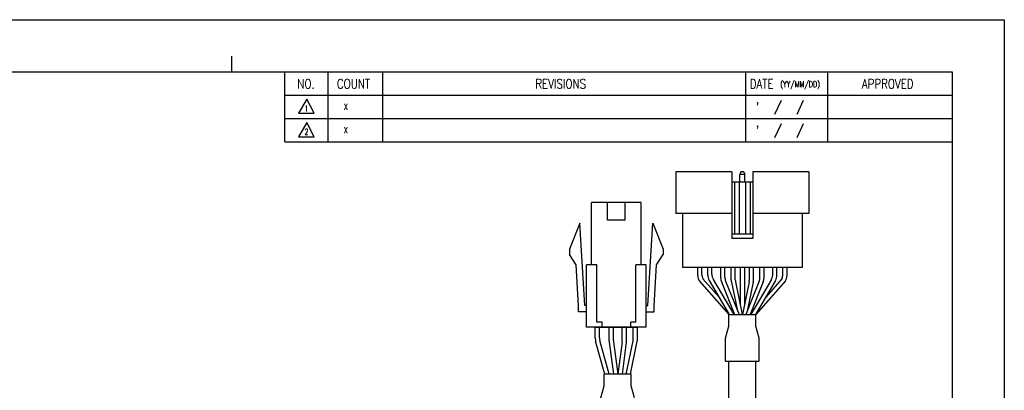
# Model space of a CAD drawing. Header units: millimetres. Extents: x 0 to 297, y 0 to 210.
# Tile 4 of 4: x 108 to 297, y 139 to 210. Entities that reach past the tile are written whole.
import ezdxf

# ---------------------------------------------------------------- set-up
doc = ezdxf.new("R2010")
doc.units = ezdxf.units.MM
doc.layers.add('DIM', color=3, linetype='Continuous')
doc.layers.add('SHEET', color=1, linetype='Continuous')
doc.styles.add('SHEET1', font='ROMANS.SHX', dxfattribs={"width": 0.8, "height": 3})

msp = doc.modelspace()

# ---------------------------------------------------------------- linework, layer by layer
at = {"color": 4}
msp.add_line((148.5, 203), (148.5, 200), dxfattribs=at)
for p, q in [((233.8621, 180.7251), (233.8621, 172.7251)), ((244.6621, 180.7251), (233.8621, 180.7251)), ((244.6621, 180.7251), (244.6621, 167.9251)), ((246.3621, 180.7251), (246.1621, 180.2251)), ((246.1621, 178.7251), (246.1621, 180.2251)), ((247.1621, 180.2251), (246.1621, 180.2251)), ((246.9621, 180.7251), (246.3621, 180.7251)), ((246.9621, 180.7251), (247.1621, 180.2251)), ((247.1621, 178.7251), (247.1621, 180.2251)), ((248.6621, 180.7251), (248.6621, 167.9251)), ((248.6621, 178.7251), (244.6621, 178.7251)), ((245.1621, 178.7251), (245.1621, 168.7251)), ((246.0621, 178.7251), (246.0621, 168.7251)), ((247.2621, 178.7251), (247.2621, 168.7251)), ((248.1621, 178.7251), (248.1621, 168.7251)), ((217.6923, 162.848), (217.6923, 174.848)), ((220.7423, 171.448), (220.7423, 174.848)), ((224.1423, 171.448), (224.1423, 174.848)), ((227.1923, 162.848), (227.1923, 174.848)), ((244.6621, 172.7251), (233.8621, 172.7251)), ((235.1621, 172.7251), (235.1621, 162.3251)), ((259.4621, 172.7251), (248.6621, 172.7251)), ((258.1621, 172.7251), (258.1621, 162.3251)), ((215.4423, 170.848), (213.4423, 165.848)), ((216.3923, 155.048), (215.4423, 170.848)), ((228.4923, 155.048), (229.4423, 170.848)), ((229.4423, 170.848), (231.4423, 165.848)), ((248.6621, 168.7251), (244.6621, 168.7251)), ((248.6621, 167.9251), (244.6621, 167.9251)), ((213.4423, 165.848), (213.4423, 164.848)), ((214.7195, 162.8759), (213.4423, 164.848)), ((230.1652, 162.8759), (231.4423, 164.848)), ((231.4423, 165.848), (231.4423, 164.848)), ((215.1945, 154.9759), (214.7195, 162.8759)), ((216.6923, 150.848), (216.6923, 162.848)), ((218.6923, 151.848), (218.6923, 162.848)), ((226.1923, 151.848), (226.1923, 162.848)), ((228.1923, 150.848), (228.1923, 162.848)), ((229.6902, 154.9759), (230.1652, 162.8759)), ((258.1621, 162.3251), (235.1621, 162.3251)), ((253.3028, 162.3251), (240.0028, 162.3251)), ((246.2528, 162.3251), (246.2528, 155.2079)), ((247.0528, 162.3251), (247.0528, 155.2079)), ((215.1923, 153.848), (215.1923, 155.048)), ((229.6923, 153.848), (229.6923, 155.048)), ((219.6923, 150.848), (219.6923, 151.848)), ((225.1923, 150.848), (225.1923, 151.848)), ((218.3861, 148.7299), (218.3861, 150.848)), ((218.3861, 150.848), (226.4986, 150.848)), ((219.1861, 148.8406), (219.1861, 150.848)), ((225.6986, 148.6495), (225.6986, 150.848)), ((226.4986, 148.5683), (226.4986, 150.848)), ((220.2491, 141.848), (218.4612, 148.187)), ((221.0803, 141.848), (219.2612, 148.2977)), ((224.3447, 141.848), (225.6578, 148.2475)), ((225.1614, 141.848), (226.4578, 148.1663)), ((244.0621, 136.5357), (244.0621, 144.3407)), ((244.0621, 144.3407), (249.2621, 144.3407)), ((249.2621, 134.3818), (249.2621, 144.3407))]:
    msp.add_line(p, q)
at = {"color": 0}
for p, q in [((259.4621, 180.7251), (248.6621, 180.7251)), ((259.4621, 180.7251), (259.4621, 172.7251)), ((238.0835, 160.7795), (238.0835, 162.3251)), ((238.8835, 160.9965), (238.8835, 162.3251)), ((240.0028, 160.8517), (240.0028, 162.3251)), ((240.8028, 161.0688), (240.8028, 162.3251)), ((242.5028, 160.3311), (242.5028, 162.3251)), ((243.3028, 160.4853), (243.3028, 162.3251)), ((244.5028, 159.9451), (244.5028, 162.3251)), ((245.3028, 159.9889), (245.3028, 162.3251)), ((248.0028, 159.9889), (248.0028, 162.3251)), ((248.8028, 159.9441), (248.8028, 162.3251)), ((250.0213, 160.4853), (250.0213, 162.3251)), ((250.8213, 160.3311), (250.8213, 162.3251)), ((252.5028, 161.0688), (252.5028, 162.3251)), ((253.3028, 160.8517), (253.3028, 162.3251)), ((254.4407, 160.9965), (254.4407, 162.3251)), ((255.2407, 160.7795), (255.2407, 162.3251)), ((240.2771, 159.8409), (244.0935, 153.3251)), ((241.0771, 160.058), (245.0206, 153.3251)), ((242.6461, 159.5878), (245.1535, 153.3251)), ((243.4461, 159.742), (246.0153, 153.3251)), ((249.878, 159.742), (247.3089, 153.3251)), ((250.678, 159.5878), (248.1706, 153.3251)), ((252.2286, 160.058), (248.285, 153.3251)), ((253.0286, 159.8409), (249.2121, 153.3251)), ((244.0623, 153.3251), (249.2615, 153.3251)), ((244.0623, 151.0764), (244.0623, 153.3251)), ((249.2615, 151.0764), (249.2615, 153.3251)), ((221.0625, 148.2535), (221.0625, 150.848)), ((221.8625, 148.3064), (221.8625, 150.848)), ((223.5625, 148.3064), (223.5625, 150.848)), ((224.3625, 148.2535), (224.3625, 150.848)), ((243.4422, 148.7518), (244.0623, 151.0764)), ((249.8819, 148.7504), (249.2615, 151.0764)), ((221.0799, 147.9899), (221.8964, 141.848)), ((221.8799, 148.0428), (222.7034, 141.848)), ((223.545, 148.0428), (222.7216, 141.848)), ((224.345, 147.9899), (223.5286, 141.848)), ((243.4422, 144.3407), (243.4422, 148.7518)), ((249.8819, 144.3407), (249.8819, 148.7504)), ((243.4422, 144.3407), (249.8819, 144.3407)), ((225.3031, 141.848), (220.1038, 141.848)), ((220.1038, 139.5993), (220.1038, 141.848)), ((225.3031, 139.5993), (225.3031, 141.848)), ((219.4834, 137.2733), (220.1038, 139.5993)), ((225.9231, 137.2747), (225.3031, 139.5993))]:
    msp.add_line(p, q, dxfattribs=at)
at = {"color": 6}
msp.add_lwpolyline([(0, 210), (297, 210), (297, 0), (0, 0)], close=True, dxfattribs=at)
at = {"color": 4}
msp.add_lwpolyline([(10, 200), (287, 200), (287, 10), (10, 10)], close=True, dxfattribs=at)
for points in [[(227.1923, 174.848), (217.6923, 174.848)], [(224.1423, 171.448), (220.7423, 171.448)], [(218.6923, 162.848), (216.6923, 162.848)], [(228.1923, 162.848), (226.1923, 162.848)], [(216.6923, 153.848), (215.1923, 153.848)], [(216.6923, 153.848), (215.1923, 153.848)], [(216.6923, 155.048), (216.3923, 155.048)], [(228.1923, 155.048), (228.4923, 155.048)], [(228.1923, 153.848), (229.6923, 153.848)], [(228.1923, 153.848), (229.6923, 153.848)], [(219.6923, 151.848), (218.6923, 151.848)], [(226.1923, 151.848), (225.1923, 151.848)], [(228.1923, 150.848), (216.6923, 150.848)]]:
    msp.add_lwpolyline(points)
at = {"color": 0}
for centre, start, end in [((240.8835, 160.9965), 180, 203.791628), ((242.0028, 160.8517), 180, 210.358277), ((242.8028, 161.0688), 180, 210.358277), ((250.5028, 161.0688), 329.641723, 0), ((251.3028, 160.8517), 329.641723, 0), ((252.4407, 160.9965), 336.208372, 0), ((240.0835, 160.7795), 180, 210.358277), ((244.5028, 160.3311), 180, 201.819991), ((245.3028, 160.4853), 180, 201.819991), ((248.0213, 160.4853), 338.180008, 359.999999), ((248.8213, 160.3311), 338.180008, 359.999999), ((253.2407, 160.7795), 329.641723, 0), ((223.0625, 148.2535), 180, 187.571875), ((223.8625, 148.3064), 180, 187.571875), ((221.5625, 148.3064), 352.428125, 0), ((222.3625, 148.2535), 352.428125, 0)]:
    msp.add_arc(centre, 2, start, end, dxfattribs=at)
for centre, start, end in [((246.5028, 159.9451), 180, 192.243597), ((247.3028, 159.9889), 180, 191.729285), ((246.0028, 159.9889), 348.270715, 0), ((246.8028, 159.9441), 347.81127, 0), ((220.3861, 148.7299), 180, 195.750963), ((221.1861, 148.8406), 180, 195.750963), ((223.6986, 148.6495), 348.404564, 0), ((224.4986, 148.5683), 348.404564, 0)]:
    msp.add_arc(centre, 2, start, end)
at = {"layer": 'DIM', "color": 0}
for p, q in [((238.3577, 159.7687), (244.0626, 153.3251)), ((239.0534, 160.1897), (242.1199, 156.7262)), ((244.5483, 159.5209), (245.7479, 153.9928)), ((245.3446, 159.5824), (246.6437, 153.3251)), ((247.9611, 159.5824), (246.6619, 153.3251)), ((248.7577, 159.5218), (247.5485, 153.9235)), ((254.9664, 159.7687), (249.2615, 153.3251)), ((254.2707, 160.1897), (251.2042, 156.7262))]:
    msp.add_line(p, q, dxfattribs=at)
at = {"layer": 'SHEET', "color": 7}
for q in [(158.75, 200), (287, 186.5)]:
    msp.add_line((158.75, 186.5), q, dxfattribs=at)
at = {"layer": 'SHEET'}
for p, q in [((167, 200), (167, 186.5)), ((177.5, 200), (177.5, 186.5)), ((247.25, 200), (247.25, 186.5)), ((263, 200), (263, 186.5)), ((158.75, 195.5), (287, 195.5)), ((254.1049, 194.4555), (252.8538, 191.7979)), ((258.3681, 194.4514), (257.117, 191.7938)), ((158.75, 191), (287, 191)), ((254.1049, 189.9555), (252.8538, 187.2979)), ((258.3681, 189.9514), (257.117, 187.2938))]:
    msp.add_line(p, q, dxfattribs=at)
at = {"layer": 'SHEET', "color": 1, "linetype": 'Continuous'}
for p, q in [((162.9573, 194.708), (161.3697, 192.0032)), ((164.3685, 192.0032), (162.9573, 194.708)), ((161.3697, 192.0032), (164.3685, 192.0032)), ((162.9573, 190.208), (161.3697, 187.5032)), ((164.3685, 187.5032), (162.9573, 190.208)), ((161.3697, 187.5032), (164.3685, 187.5032))]:
    msp.add_line(p, q, dxfattribs=at)

# ---------------------------------------------------------------- texts
at = {"layer": 'SHEET', "style": 'SHEET1', "width": 0.8}
for s, height, p in [('NO.', 1.8, (161.128, 196.7733)), ('COUNT', 1.8, (168.7355, 196.7733)), ('DATE', 1.8, (248.0796, 196.7733)), ('(YY/MM/DD)', 1.125, (253.9419, 197.0429)), ('APPROVED', 1.8, (269.6251, 196.7733)), ('1', 1.125, (162.4882, 192.373)), ('X', 1.125, (170.0593, 192.6937)), ("'", 1.8, (249.2479, 192.2816)), ('X', 1.125, (170.0593, 188.1937)), ("'", 1.8, (249.2479, 187.7816)), ('2', 1.125, (162.4882, 187.873))]:
    msp.add_text(s, height=height, dxfattribs=at).set_placement(p)
at = {"layer": 'SHEET', "color": 7, "style": 'SHEET1', "width": 0.8}
msp.add_text('REVISIONS', height=1.8, dxfattribs=at).set_placement((206.859, 196.7733))

doc.saveas('drawing.dxf')
